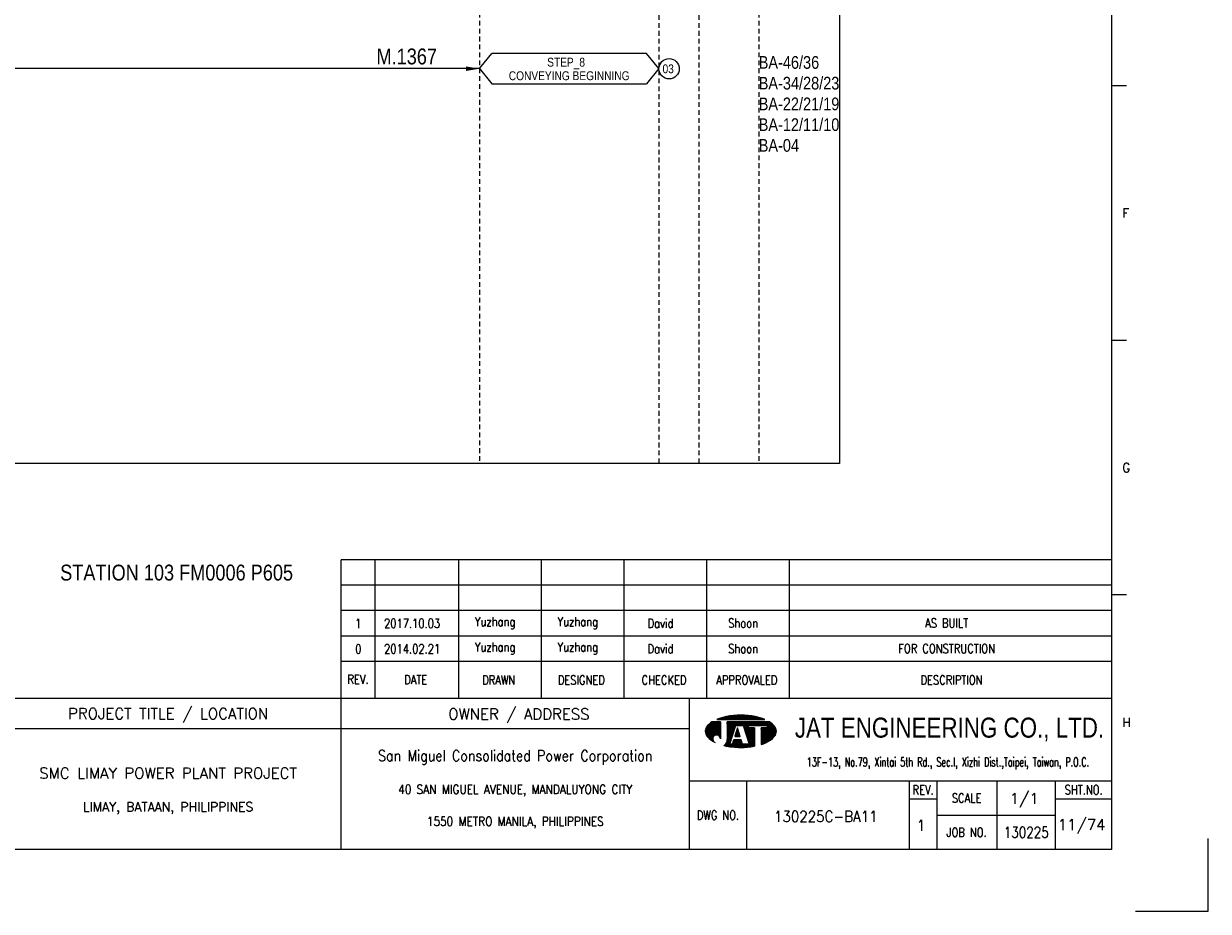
# Model space of a CAD drawing. Extents: x 1414 to 2380, y 457 to 1139.
# Tile 3 of 4: x 2005 to 2380, y 457 to 737. Entities that reach past the tile are written whole.
import ezdxf
from ezdxf.enums import TextEntityAlignment as Align

# ---------------------------------------------------------------- set-up
doc = ezdxf.new("R2010")
doc.units = 0
doc.header["$MEASUREMENT"] = 0
doc.linetypes.add('HIDDEN', pattern=[4, 1.5, -1, 1.5])
doc.layers.get('0').update_dxf_attribs({"linetype": 'CONTINUOUS'})
doc.layers.get('DEFPOINTS').update_dxf_attribs({"linetype": 'CONTINUOUS'})
for name, color, linetype in [('B_DIM', 7, 'CONTINUOUS'), ('CON', 4, 'CONTINUOUS'), ('DCS', 7, 'CONTINUOUS'), ('HID', 2, 'HIDDEN'), ('T', 2, 'CONTINUOUS'), ('TEXT', 7, 'CONTINUOUS'), ('圖框CON', 4, 'CONTINUOUS'), ('框線', 6, 'CONTINUOUS')]:
    doc.layers.add(name, color=color, linetype=linetype)
doc.styles.add('AEH', font='simplex', dxfattribs={"width": 0.8, "bigfont": 'ae'})
doc.styles.add('DAYUKP', font='complex', dxfattribs={"bigfont": 'DAYUKP.SHX'})
doc.styles.add('E2', font='simplex.shx', dxfattribs={"height": 2})
doc.styles.add('E3', font='simplex.shx', dxfattribs={"height": 3})
doc.styles.add('ROMANS', font='romans', dxfattribs={"width": 0.8})
doc.styles.add('style3', font='ARIALN.TTF')
doc.styles.add('WMF-Arial0', font='arial.ttf')

# ---------------------------------------------------------------- blocks, each defined once
blk = doc.blocks.new('LEADER')
at = {"layer": 'CON'}
blk.add_solid([(0.85, -0.57), (0.85, -1.57), (3.85, -1.07)], dxfattribs=at)
blk = doc.blocks.new('1880-TITLE_BLK')
at = {"layer": 'TEXT', "color": 2, "linetype": 'Continuous', "style": 'E3'}
for tag, p in [('SCALE', (790.95, 31.17)), ('DWG_NO', (736.41, 26.44)), ('REV', (762.59, 23.97)), ('SHT_NO', (806.74, 23.97))]:
    blk.add_attdef(tag, text='', height=3, dxfattribs=at).set_placement(p, align=Align.MIDDLE)
at = {"layer": 'TEXT', "linetype": 'Continuous', "style": 'E2', "width": 0.6}
for tag, p in [('REV_DATE', (418.65, 19.76)), ('APPR_DATE', (492.93, 19.76))]:
    blk.add_attdef(tag, text='', height=2, dxfattribs=at).set_placement(p, align=Align.MIDDLE_LEFT)
blk = doc.blocks.new('1')
at = {"layer": 'B_DIM'}
for p, q in [((2181.53, 118.11), (1938.08, 118.11)), ((1938.08, 74.29), (1938.08, 118.11)), ((1948.92, 74.29), (1948.92, 118.11)), ((1975.28, 74.29), (1975.28, 118.11)), ((2001.39, 74.29), (2001.39, 118.11)), ((2027.5, 74.29), (2027.5, 118.11)), ((2053.62, 74.29), (2053.62, 118.11)), ((2079.73, 74.29), (2079.73, 118.11)), ((2181.53, 110.07), (1938.08, 110.07)), ((1938.08, 77.93), (1938.08, 104.33)), ((2181.53, 102.03), (1938.08, 102.03)), ((2181.53, 93.99), (1938.08, 93.99)), ((2181.53, 85.95), (1938.08, 85.95))]:
    blk.add_line(p, q, dxfattribs=at)
at = {"layer": 'DEFPOINTS'}
blk.add_lwpolyline([(2189, 7.08), (2211.97, 7.08), (2211.97, 30.05)], dxfattribs=at)
at = {"layer": 'T', "lineweight": -3}
for p, q in [((2056.73, 67.67), (2071.93, 67.67)), ((2057.91, 66.87), (2055.21, 66.87)), ((2057.91, 66.87), (2057.91, 61.52)), ((2073.45, 66.87), (2060.05, 66.87)), ((2060.05, 66.33), (2060.05, 66.87)), ((2060.05, 66.87), (2060.05, 61.23)), ((2060.85, 59.91), (2062.72, 65.8)), ((2063.26, 65), (2062.41, 62.32)), ((2062.72, 65.8), (2065.13, 65.8)), ((2064.1, 62.32), (2063.26, 65)), ((2063.79, 65.8), (2065.13, 65.8)), ((2065.13, 65.8), (2067, 59.91)), ((2066.74, 65.8), (2072.62, 65.8)), ((2066.74, 65), (2066.74, 65.8)), ((2068.61, 65), (2066.74, 65)), ((2068.61, 65), (2068.61, 59.21)), ((2072.62, 65), (2070.75, 65)), ((2070.75, 65), (2070.75, 59.74)), ((2072.62, 65.8), (2072.62, 65)), ((2061.8, 63.05), (2060.05, 61.24)), ((2061.65, 59.91), (2060.85, 59.91)), ((2062.08, 61.25), (2061.65, 59.91)), ((2064.44, 61.25), (2062.08, 61.25)), ((2062.41, 62.32), (2064.1, 62.32)), ((2064.86, 59.91), (2064.44, 61.25)), ((2067, 59.91), (2064.86, 59.91))]:
    blk.add_line(p, q, dxfattribs=at)
at = {"layer": 'T', "color": 0, "lineweight": -3}
for p, q in [((2056.94, 67.67), (2057.09, 67.82)), ((2057.16, 67.67), (2057.44, 67.95)), ((2057.39, 67.67), (2057.78, 68.07)), ((2057.61, 67.67), (2058.11, 68.18)), ((2057.83, 67.67), (2058.43, 68.27)), ((2058.05, 67.67), (2058.73, 68.35)), ((2058.27, 67.67), (2059.03, 68.43)), ((2058.49, 67.67), (2059.32, 68.49)), ((2058.72, 67.67), (2059.6, 68.55)), ((2058.94, 67.67), (2059.87, 68.6)), ((2059.16, 67.67), (2060.14, 68.65)), ((2059.38, 67.67), (2060.41, 68.7)), ((2059.6, 67.67), (2060.67, 68.74)), ((2059.82, 67.67), (2060.93, 68.77)), ((2060.05, 67.67), (2061.18, 68.81)), ((2060.27, 67.67), (2061.44, 68.84)), ((2060.49, 67.67), (2061.69, 68.87)), ((2060.71, 67.67), (2061.93, 68.89)), ((2060.93, 67.67), (2062.18, 68.91)), ((2061.15, 67.67), (2062.42, 68.93)), ((2061.38, 67.67), (2062.66, 68.95)), ((2061.6, 67.67), (2062.89, 68.97)), ((2061.82, 67.67), (2063.13, 68.98)), ((2062.04, 67.67), (2063.36, 68.99)), ((2062.26, 67.67), (2063.59, 69)), ((2062.48, 67.67), (2063.82, 69)), ((2062.71, 67.67), (2064.04, 69.01)), ((2062.93, 67.67), (2064.27, 69.01)), ((2063.15, 67.67), (2064.49, 69.01)), ((2063.37, 67.67), (2064.71, 69.01)), ((2063.59, 67.67), (2064.92, 69)), ((2063.81, 67.67), (2065.14, 69)), ((2064.04, 67.67), (2065.35, 68.99)), ((2064.26, 67.67), (2065.56, 68.98)), ((2064.48, 67.67), (2065.78, 68.97)), ((2064.7, 67.67), (2065.98, 68.95)), ((2064.92, 67.67), (2066.19, 68.94)), ((2065.14, 67.67), (2066.4, 68.92)), ((2065.37, 67.67), (2066.6, 68.9)), ((2065.59, 67.67), (2066.8, 68.88)), ((2065.81, 67.67), (2067, 68.86)), ((2066.03, 67.67), (2067.2, 68.84)), ((2066.25, 67.67), (2067.4, 68.82)), ((2066.47, 67.67), (2067.6, 68.79)), ((2066.7, 67.67), (2067.79, 68.77)), ((2066.92, 67.67), (2067.98, 68.74)), ((2067.14, 67.67), (2068.18, 68.71)), ((2067.36, 67.67), (2068.37, 68.68)), ((2067.58, 67.67), (2068.56, 68.64)), ((2067.81, 67.67), (2068.75, 68.61)), ((2068.03, 67.67), (2068.93, 68.58)), ((2068.25, 67.67), (2069.12, 68.54)), ((2068.47, 67.67), (2069.3, 68.5)), ((2068.69, 67.67), (2069.48, 68.46)), ((2068.91, 67.67), (2069.66, 68.42)), ((2069.14, 67.67), (2069.84, 68.37)), ((2069.36, 67.67), (2070.01, 68.33)), ((2069.58, 67.67), (2070.19, 68.28)), ((2069.8, 67.67), (2070.36, 68.23)), ((2070.02, 67.67), (2070.53, 68.18)), ((2070.24, 67.67), (2070.7, 68.13)), ((2070.47, 67.67), (2070.87, 68.07)), ((2070.69, 67.67), (2071.03, 68.02)), ((2070.91, 67.67), (2071.2, 67.96)), ((2071.13, 67.67), (2071.36, 67.9)), ((2071.35, 67.67), (2071.52, 67.84)), ((2071.57, 67.67), (2071.68, 67.77)), ((2071.8, 67.67), (2071.83, 67.71)), ((2053.09, 63.82), (2056.14, 66.87)), ((2053.09, 64.04), (2055.92, 66.87)), ((2053.11, 63.62), (2056.36, 66.87)), ((2053.12, 64.29), (2055.7, 66.87)), ((2053.14, 63.43), (2056.58, 66.87)), ((2053.18, 63.25), (2056.8, 66.87)), ((2053.18, 64.57), (2055.47, 66.87)), ((2053.24, 63.08), (2057.03, 66.87)), ((2053.29, 64.91), (2055.25, 66.87)), ((2053.3, 62.92), (2057.25, 66.87)), ((2053.37, 62.77), (2057.47, 66.87)), ((2053.45, 62.63), (2057.69, 66.87)), ((2053.54, 62.5), (2057.91, 66.86)), ((2053.61, 65.45), (2054.47, 66.31)), ((2053.64, 62.37), (2057.91, 66.64)), ((2053.74, 62.25), (2057.91, 66.42)), ((2053.84, 62.14), (2057.91, 66.2)), ((2053.95, 62.02), (2057.91, 65.98)), ((2054.07, 61.91), (2057.91, 65.75)), ((2054.18, 61.8), (2057.91, 65.53)), ((2054.29, 61.7), (2057.91, 65.31)), ((2054.41, 61.59), (2057.91, 65.09)), ((2054.53, 61.49), (2057.91, 64.87)), ((2054.65, 61.39), (2057.91, 64.65)), ((2056.12, 62.63), (2057.91, 64.42)), ((2056.46, 62.75), (2057.91, 64.2)), ((2056.7, 62.77), (2057.91, 63.98)), ((2056.9, 62.75), (2057.91, 63.76)), ((2060.05, 63.24), (2063.68, 66.87)), ((2060.05, 63.46), (2063.46, 66.87)), ((2060.05, 63.68), (2063.23, 66.87)), ((2060.05, 63.9), (2063.01, 66.87)), ((2060.05, 64.13), (2062.79, 66.87)), ((2060.05, 64.35), (2062.57, 66.87)), ((2060.05, 64.57), (2062.35, 66.87)), ((2060.05, 64.79), (2062.13, 66.87)), ((2060.05, 65.01), (2061.9, 66.87)), ((2060.05, 65.23), (2061.68, 66.87)), ((2060.05, 65.46), (2061.46, 66.87)), ((2060.05, 66.12), (2060.79, 66.87)), ((2060.05, 66.34), (2060.57, 66.87)), ((2060.05, 66.56), (2060.35, 66.87)), ((2060.05, 66.79), (2060.13, 66.87)), ((2060.05, 65.68), (2061.24, 66.87)), ((2060.05, 65.9), (2061.02, 66.87)), ((2060.05, 63.02), (2062.67, 65.64)), ((2060.05, 62.8), (2062.57, 65.32)), ((2060.05, 62.57), (2062.47, 64.99)), ((2060.05, 62.35), (2062.36, 64.67)), ((2060.05, 62.13), (2062.26, 64.34)), ((2060.05, 61.91), (2062.16, 64.02)), ((2060.05, 61.69), (2062.05, 63.69)), ((2062.5, 62.58), (2063.65, 63.74)), ((2062.6, 62.91), (2063.6, 63.91)), ((2062.7, 63.23), (2063.55, 64.08)), ((2062.8, 63.56), (2063.49, 64.25)), ((2062.83, 65.8), (2063.9, 66.87)), ((2062.91, 63.88), (2063.44, 64.42)), ((2063.01, 64.2), (2063.39, 64.58)), ((2063.05, 65.8), (2064.12, 66.87)), ((2063.11, 64.53), (2063.33, 64.75)), ((2063.21, 64.85), (2063.28, 64.92)), ((2063.27, 65.8), (2064.34, 66.87)), ((2063.49, 65.8), (2064.56, 66.87)), ((2063.72, 65.8), (2064.79, 66.87)), ((2063.94, 65.8), (2065.01, 66.87)), ((2064.16, 65.8), (2065.23, 66.87)), ((2064.38, 65.8), (2065.45, 66.87)), ((2064.6, 65.8), (2065.67, 66.87)), ((2064.82, 65.8), (2065.89, 66.87)), ((2065.05, 65.8), (2066.12, 66.87)), ((2065.16, 65.69), (2066.34, 66.87)), ((2065.22, 65.53), (2066.56, 66.87)), ((2065.27, 65.36), (2066.78, 66.87)), ((2065.32, 65.19), (2067, 66.87)), ((2065.38, 65.02), (2067.22, 66.87)), ((2065.43, 64.85), (2067.45, 66.87)), ((2065.48, 64.69), (2067.67, 66.87)), ((2065.54, 64.52), (2066.74, 65.71)), ((2065.59, 64.35), (2066.74, 65.49)), ((2065.65, 64.18), (2066.74, 65.27)), ((2065.7, 64.01), (2066.74, 65.05)), ((2065.75, 63.84), (2066.9, 65)), ((2065.81, 63.68), (2067.12, 65)), ((2065.86, 63.51), (2067.35, 65)), ((2065.91, 63.34), (2067.57, 65)), ((2065.97, 63.17), (2067.79, 65)), ((2066.02, 63), (2068.01, 65)), ((2066.07, 62.84), (2068.23, 65)), ((2066.13, 62.67), (2068.46, 65)), ((2066.18, 62.5), (2068.61, 64.93)), ((2066.23, 62.33), (2068.61, 64.71)), ((2066.29, 62.16), (2068.61, 64.48)), ((2066.34, 61.99), (2068.61, 64.26)), ((2066.39, 61.83), (2068.61, 64.04)), ((2066.45, 61.66), (2068.61, 63.82)), ((2066.5, 61.49), (2068.61, 63.6)), ((2066.82, 65.8), (2067.89, 66.87)), ((2067.04, 65.8), (2068.11, 66.87)), ((2067.26, 65.8), (2068.33, 66.87)), ((2067.48, 65.8), (2068.55, 66.87)), ((2067.71, 65.8), (2068.78, 66.87)), ((2067.93, 65.8), (2069, 66.87)), ((2068.15, 65.8), (2069.22, 66.87)), ((2068.37, 65.8), (2069.44, 66.87)), ((2068.59, 65.8), (2069.66, 66.87)), ((2068.81, 65.8), (2069.88, 66.87)), ((2069.04, 65.8), (2070.11, 66.87)), ((2069.26, 65.8), (2070.33, 66.87)), ((2069.48, 65.8), (2070.55, 66.87)), ((2069.7, 65.8), (2070.77, 66.87)), ((2069.92, 65.8), (2070.99, 66.87)), ((2070.14, 65.8), (2071.21, 66.87)), ((2070.37, 65.8), (2071.44, 66.87)), ((2070.59, 65.8), (2071.66, 66.87)), ((2070.75, 63.08), (2074.07, 66.4)), ((2070.75, 62.86), (2074.19, 66.3)), ((2070.75, 62.63), (2074.31, 66.2)), ((2070.75, 62.41), (2074.43, 66.09)), ((2070.75, 62.19), (2074.54, 65.98)), ((2070.75, 61.97), (2074.66, 65.87)), ((2070.75, 61.75), (2074.77, 65.76)), ((2070.75, 61.53), (2074.87, 65.65)), ((2070.75, 61.3), (2074.98, 65.53)), ((2070.75, 61.08), (2075.08, 65.41)), ((2070.75, 60.86), (2075.17, 65.28)), ((2070.75, 60.64), (2075.25, 65.14)), ((2070.75, 63.96), (2071.78, 65)), ((2070.75, 63.74), (2072, 65)), ((2070.75, 63.52), (2072.22, 65)), ((2070.75, 63.3), (2072.45, 65)), ((2070.75, 64.41), (2071.34, 65)), ((2070.75, 64.19), (2071.56, 65)), ((2070.75, 64.85), (2070.89, 65)), ((2070.75, 64.63), (2071.12, 65)), ((2070.75, 60.42), (2075.33, 64.99)), ((2070.75, 60.2), (2075.39, 64.84)), ((2070.75, 59.97), (2075.45, 64.67)), ((2070.75, 59.75), (2075.5, 64.5)), ((2070.81, 65.8), (2071.88, 66.87)), ((2071.03, 65.8), (2072.1, 66.87)), ((2071.07, 59.85), (2075.53, 64.32)), ((2071.25, 65.8), (2072.32, 66.87)), ((2071.42, 59.97), (2075.56, 64.12)), ((2071.47, 65.8), (2072.54, 66.87)), ((2071.7, 65.8), (2072.77, 66.87)), ((2071.78, 60.12), (2075.57, 63.9)), ((2071.92, 65.8), (2072.99, 66.87)), ((2072.14, 65.8), (2073.21, 66.87)), ((2072.17, 60.28), (2075.55, 63.67)), ((2072.36, 65.8), (2073.43, 66.87)), ((2072.58, 65.8), (2073.57, 66.78)), ((2072.62, 65.62), (2073.7, 66.69)), ((2072.62, 65.39), (2073.83, 66.6)), ((2072.62, 65.17), (2073.95, 66.5)), ((2054.78, 61.29), (2055.59, 62.11)), ((2054.9, 61.2), (2055.48, 61.77)), ((2055.03, 61.11), (2055.46, 61.53)), ((2055.16, 61.01), (2055.47, 61.33)), ((2055.3, 60.93), (2055.52, 61.15)), ((2055.43, 60.84), (2055.59, 60.99)), ((2055.57, 60.76), (2055.67, 60.85)), ((2055.71, 60.67), (2055.76, 60.73)), ((2055.85, 60.59), (2055.88, 60.62)), ((2056, 60.52), (2056, 60.52)), ((2056.14, 60.44), (2056.14, 60.44)), ((2057.08, 62.71), (2057.91, 63.54)), ((2057.23, 62.64), (2057.91, 63.32)), ((2057.37, 62.56), (2057.91, 63.09)), ((2057.5, 62.46), (2057.91, 62.87)), ((2057.61, 62.35), (2057.91, 62.65)), ((2057.7, 62.23), (2057.91, 62.43)), ((2057.79, 62.09), (2057.91, 62.21)), ((2057.85, 61.93), (2057.91, 61.99)), ((2057.89, 61.75), (2057.91, 61.76)), ((2057.91, 61.54), (2057.91, 61.55)), ((2059.09, 59.4), (2061.43, 61.74)), ((2059.28, 59.36), (2061.33, 61.42)), ((2059.46, 59.32), (2061.23, 61.09)), ((2059.64, 59.29), (2061.12, 60.77)), ((2059.83, 59.25), (2061.02, 60.44)), ((2059.86, 60.39), (2061.54, 62.07)), ((2059.98, 60.73), (2061.64, 62.39)), ((2060.02, 59.22), (2060.92, 60.12)), ((2060.03, 61), (2061.74, 62.72)), ((2060.05, 61.46), (2061.95, 63.37)), ((2060.05, 61.24), (2060.05, 61.24)), ((2060.21, 59.19), (2060.93, 59.91)), ((2060.4, 59.16), (2061.15, 59.91)), ((2060.59, 59.13), (2061.38, 59.91)), ((2060.78, 59.1), (2061.6, 59.91)), ((2060.98, 59.07), (2063.16, 61.25)), ((2061.17, 59.04), (2063.38, 61.25)), ((2061.37, 59.02), (2063.6, 61.25)), ((2061.57, 59), (2063.82, 61.25)), ((2061.68, 59.99), (2062.94, 61.25)), ((2061.77, 58.97), (2064.04, 61.25)), ((2061.78, 60.32), (2062.71, 61.25)), ((2061.88, 60.64), (2062.49, 61.25)), ((2061.97, 58.95), (2064.27, 61.25)), ((2061.99, 60.96), (2062.27, 61.25)), ((2062.17, 58.94), (2064.45, 61.21)), ((2062.38, 58.92), (2064.51, 61.05)), ((2062.45, 62.32), (2063.71, 63.57)), ((2062.58, 58.9), (2064.56, 60.88)), ((2062.68, 62.32), (2063.76, 63.4)), ((2062.79, 58.89), (2064.61, 60.71)), ((2062.9, 62.32), (2063.81, 63.24)), ((2063, 58.88), (2064.67, 60.54)), ((2063.12, 62.32), (2063.87, 63.07)), ((2063.21, 58.87), (2064.72, 60.37)), ((2063.34, 62.32), (2063.92, 62.9)), ((2063.43, 58.86), (2064.77, 60.2)), ((2063.56, 62.32), (2063.97, 62.73)), ((2063.64, 58.85), (2064.82, 60.03)), ((2063.78, 62.32), (2064.03, 62.56)), ((2063.86, 58.85), (2064.92, 59.91)), ((2064.01, 62.32), (2064.08, 62.39)), ((2064.08, 58.84), (2065.15, 59.91)), ((2064.3, 58.84), (2065.37, 59.91)), ((2064.52, 58.84), (2065.59, 59.91)), ((2064.74, 58.85), (2065.81, 59.91)), ((2064.97, 58.85), (2066.03, 59.91)), ((2065.2, 58.86), (2066.25, 59.91)), ((2065.43, 58.87), (2066.48, 59.91)), ((2065.66, 58.88), (2066.7, 59.91)), ((2065.9, 58.89), (2066.92, 59.91)), ((2066.14, 58.91), (2068.61, 61.38)), ((2066.38, 58.93), (2068.61, 61.16)), ((2066.56, 61.32), (2068.61, 63.38)), ((2066.61, 61.15), (2068.61, 63.15)), ((2066.62, 58.95), (2068.61, 60.94)), ((2066.66, 60.99), (2068.61, 62.93)), ((2066.72, 60.82), (2068.61, 62.71)), ((2066.77, 60.65), (2068.61, 62.49)), ((2066.82, 60.48), (2068.61, 62.27)), ((2066.87, 58.97), (2068.61, 60.72)), ((2066.88, 60.31), (2068.61, 62.05)), ((2066.93, 60.14), (2068.61, 61.82)), ((2066.98, 59.98), (2068.61, 61.6)), ((2067.11, 59), (2068.61, 60.49)), ((2067.37, 59.03), (2068.61, 60.27)), ((2067.62, 59.06), (2068.61, 60.05)), ((2072.59, 60.48), (2075.51, 63.4)), ((2073.08, 60.75), (2075.42, 63.1)), ((2073.74, 61.19), (2075.24, 62.69)), ((2067.88, 59.1), (2068.61, 59.83)), ((2068.14, 59.14), (2068.61, 59.61)), ((2068.4, 59.18), (2068.61, 59.38))]:
    blk.add_line(p, q, dxfattribs=at)
at = {"layer": 'T', "lineweight": -3}
for centre, major_axis, start_param, end_param in [((2062.5, 54), (-10.49, 10.49), 5.683021, 5.897183), ((2064.33, 44.23), (-17.52, 17.52), 5.497787, 5.683021), ((2064.33, 44.23), (17.52, 17.52), 0.600164, 0.785398), ((2066.16, 54), (10.49, 10.49), 0.386002, 0.600164), ((2055.58, 63.92), (1.76, 1.76), 1.614811, 2.356194), ((2055.58, 63.92), (-1.76, 1.76), 0.785398, 1.526782), ((2059.72, 60.14), (-5.73, 5.73), 6.088179, 6.3272), ((2068.93, 60.14), (-5.73, 5.73), 4.668374, 4.907395), ((2073.07, 63.92), (-1.76, 1.76), 3.926991, 4.668374), ((2073.07, 63.92), (1.76, 1.76), 4.756403, 5.497787), ((2059.72, 67.71), (5.73, 5.73), 3.097578, 3.478972), ((2056.68, 61.54), (-0.868, 0.868), 3.906164, 8.245601), ((2057.88, 61.28), (1.53, 1.53), 4.470635, 5.546585), ((2066.16, 73.85), (-10.49, 10.49), 2.670765, 2.781027), ((2068.93, 67.71), (-5.73, 5.73), 2.781027, 3.185607), ((2064.33, 83.62), (17.52, 17.52), 3.710226, 3.926991), ((2064.33, 83.62), (17.52, 17.52), 3.926991, 4.100643)]:
    blk.add_ellipse(centre, major_axis=major_axis, ratio=1, start_param=start_param, end_param=end_param, dxfattribs=at)
at = {"layer": '圖框CON'}
for p, q in [((2186.14, 267.8), (2181.53, 267.8)), ((2186.14, 187.4), (2181.53, 187.4)), ((2186.14, 107), (2181.53, 107)), ((2048.1, 48.3), (2181.53, 48.3)), ((2066.14, 48.3), (2066.14, 26.6)), ((2117.55, 48.3), (2117.55, 26.6)), ((2126.28, 48.3), (2126.28, 26.6)), ((2145.25, 26.6), (2145.25, 48.3)), ((2163.72, 26.6), (2163.72, 48.3)), ((2117.55, 42.62), (2126.28, 42.62)), ((2163.72, 42.62), (2181.53, 42.62)), ((2126.28, 37.45), (2163.72, 37.45))]:
    blk.add_line(p, q, dxfattribs=at)
for points in [[(1938.08, 26.6), (1938.08, 74.29)], [(2048.1, 26.6), (2048.1, 74.29)], [(2048.1, 64.75), (1828.89, 64.75)]]:
    blk.add_lwpolyline(points, dxfattribs=at)
at = {"layer": '框線'}
for p, q in [((2181.53, 26.6), (2181.53, 669.81)), ((2181.53, 74.29), (1308.62, 74.29)), ((2181.53, 26.6), (1308.62, 26.6))]:
    blk.add_line(p, q, dxfattribs=at)
at = {"style": 'DAYUKP'}
for s, p in [('F', (2184.79, 227.59)), ('G', (2184.79, 147.19)), ('H', (2184.79, 66.79))]:
    blk.add_text(s, height=2.87, dxfattribs=at).set_placement(p, align=Align.MIDDLE_LEFT)
at = {"style": 'WMF-Arial0', "width": 0.8}
blk.add_text('JAT ENGINEERING CO., LTD.', height=6.3172, dxfattribs=at).set_placement((2130.24, 64.55), align=Align.MIDDLE)
at = {"color": 2, "ltscale": 500, "style": 'ROMANS', "width": 0.85}
blk.add_text('San Miguel Consolidated Power Corporation', height=3.4457, dxfattribs=at).set_placement((1993.09, 56.23), align=Align.MIDDLE_CENTER)
at = {"color": 2, "ltscale": 500, "style": 'ROMANS'}
for s, height, p in [('SMC LIMAY POWER PLANT PROJECT', 3.4457, (1883.48, 50.7)), ('LIMAY, BATAAN, PHILIPPINES', 2.8714, (1883.48, 40.08))]:
    blk.add_text(s, height=height, dxfattribs=at).set_placement(p, align=Align.MIDDLE_CENTER)
at = {"color": 4, "ltscale": 500, "style": 'ROMANS', "width": 0.85}
for s, p in [('40 SAN MIGUEL AVENUE, MANDALUYONG CITY', (1993.09, 45.61)), ('1550 METRO MANILA, PHILIPPINES', (1993.09, 35.51))]:
    blk.add_text(s, height=2.8714, dxfattribs=at).set_placement(p, align=Align.MIDDLE_CENTER)
at = {"layer": 'B_DIM', "style": 'AEH', "width": 0.8}
for s, height, p in [('REV.', 2.871, (1943.45, 80.37)), ('DATE', 2.871, (1961.68, 80.21)), ('DRAWN', 2.871, (1987.87, 80.12)), ('DESIGNED', 2.871, (2013.98, 80.12)), ('CHECKED', 2.871, (2040.1, 80.12)), ('APPROVALED', 2.871, (2066.21, 80.12)), ('DESCRIPTION', 2.8714, (2130.87, 80.12))]:
    blk.add_text(s, height=height, dxfattribs=at).set_placement(p, align=Align.MIDDLE)
at = {"layer": 'HID', "ltscale": 500, "style": 'ROMANS'}
for s, p in [('PROJECT TITLE / LOCATION', (1883.48, 69.28)), ('OWNER / ADDRESS', (1994.25, 69.12))]:
    blk.add_text(s, height=3.4457, dxfattribs=at).set_placement(p, align=Align.MIDDLE)
at = {"layer": 'HID', "color": 7, "style": 'ROMANS', "width": 0.8}
for s, p in [('REV.', (2121.92, 45.46)), ('SHT.NO.', (2172.62, 45.46)), ('SCALE', (2135.64, 42.87)), ('DWG NO.', (2057.12, 37.45)), ('JOB NO.', (2135.64, 32.03))]:
    blk.add_text(s, height=2.871, dxfattribs=at).set_placement(p, align=Align.MIDDLE)
at = {"layer": 'T', "color": 2, "ltscale": 500, "style": 'ROMANS', "width": 0.65}
blk.add_text('13F-13, No.79, Xintai 5th Rd., Sec.I, Xizhi Dist.,Taipei, Taiwan, P.O.C.', height=2.8714, dxfattribs=at).set_placement((2129.74, 52.81), align=Align.CENTER)

msp = doc.modelspace()

# ---------------------------------------------------------------- linework, layer by layer
at = {"layer": 'CON', "color": 6}
for p, q in [((2149.34, 723.14), (2153.24, 727.96)), ((2202.14, 727.96), (2153.24, 727.96)), ((2206.04, 723.14), (2202.14, 727.96)), ((2149.34, 723.14), (2153.24, 718.32)), ((2206.04, 723.14), (2202.14, 718.32)), ((2153.24, 718.32), (2202.14, 718.32))]:
    msp.add_line(p, q, dxfattribs=at)
at = {"layer": 'CON'}
msp.add_line((2149.34, 723.14), (1703.91, 723.14), dxfattribs=at)
msp.add_lwpolyline([(1549.09, 1098.25), (2263.09, 1098.25), (2263.09, 598.45), (1549.09, 598.45)], close=True, dxfattribs=at)
msp.add_circle((2209.25, 723.11), 3.21, dxfattribs=at)
at = {"layer": 'HID'}
for p, q in [((2149.34, 1098.25), (2149.34, 598.45)), ((2206.04, 1097.55), (2206.04, 598.45)), ((2218.64, 1097.55), (2218.64, 598.45)), ((2237.54, 1098.25), (2237.54, 598.45))]:
    msp.add_line(p, q, dxfattribs=at)

# ---------------------------------------------------------------- block references
msp.add_blockref('1', (167.56, 449.94))
at = {"layer": 'CON', "xscale": 1.4, "yscale": 1.4, "zscale": 1.4}
msp.add_blockref('LEADER', (2143.95, 724.63), dxfattribs=at)
at = {"layer": 'TEXT', "color": 0}
ref = msp.add_blockref('1880-TITLE_BLK', (1412.91, 456.6), dxfattribs=dict(at, xscale=1.148576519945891, yscale=1.148576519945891, zscale=1.148576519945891))
ref.add_attrib('DWG_NO', '130225C-BA11', dxfattribs={"color": 2, "linetype": 'Continuous', "height": 3.4457, "style": 'E3', "width": 0.9}).set_placement((2258.73, 486.98), align=Align.MIDDLE)
ref.add_attrib('REV', '1', dxfattribs={"color": 2, "linetype": 'Continuous', "height": 3.45, "style": 'E3'}).set_placement((2288.8, 484.14), align=Align.MIDDLE)
ref.add_attrib('SCALE', '1/1', dxfattribs={"color": 2, "linetype": 'Continuous', "height": 3.446, "style": 'E3'}).set_placement((2321.37, 492.4), align=Align.MIDDLE)
ref.add_attrib('SHT_NO', '11/74', dxfattribs={"color": 2, "linetype": 'Continuous', "height": 3.446, "style": 'E3'}).set_placement((2339.51, 484.14), align=Align.MIDDLE)

# ---------------------------------------------------------------- texts
at = {"layer": 'CON', "style": 'style3'}
for s, p in [('STEP_8', (2170.75, 722.94)), ('CONVEYING BEGINNING', (2158.63, 718.67)), ('03', (2207.18, 720.86))]:
    msp.add_text(s, height=2.8, dxfattribs=at).set_placement(p, align=Align.BOTTOM_LEFT)
for s, p in [('BA-46/36', (2237.54, 723.11)), ('BA-34/28/23', (2237.54, 716.56)), ('BA-22/21/19', (2237.54, 710.01)), ('BA-12/11/10', (2237.54, 703.46)), ('BA-04', (2237.54, 696.91))]:
    msp.add_text(s, height=4, dxfattribs=at).set_placement(p)
at = {"layer": 'DCS', "linetype": 'ByBlock', "style": 'style3'}
for s, p in [('M.1367', (2116.85, 724.5)), ('STATION 103 FM0006 P605', (2016.96, 561.5))]:
    msp.add_text(s, height=5, dxfattribs=at).set_placement(p)
at = {"layer": 'T', "style": 'AEH', "width": 0.8}
for s, height, p in [('Yuzhang', 2.871, (2154.3, 548.04)), ('Yuzhang', 2.871, (2180.41, 548.04)), ('David', 2.871, (2206.52, 548.04)), ('Shoon', 2.871, (2232.63, 548.04)), ('1', 2.87, (2111.09, 547.92)), ('2017.10.03', 2.871, (2128.1, 547.95)), ('AS BUILT', 2.871, (2296.9, 548.04)), ('0', 2.87, (2111.09, 539.88)), ('2014.02.21', 2.871, (2128.1, 539.91)), ('Yuzhang', 2.871, (2154.3, 540)), ('Yuzhang', 2.871, (2180.41, 540)), ('David', 2.871, (2206.52, 540)), ('Shoon', 2.871, (2232.63, 540)), ('FOR CONSTRUCTION', 2.8714, (2296.9, 540))]:
    msp.add_text(s, height=height, dxfattribs=at).set_placement(p, align=Align.MIDDLE)
at = {"layer": 'TEXT', "color": 2, "style": 'E3', "width": 0.8}
msp.add_text('130225', height=3.446, dxfattribs=at).set_placement((2322.04, 481.97), align=Align.MIDDLE_CENTER)

doc.saveas('drawing.dxf')
